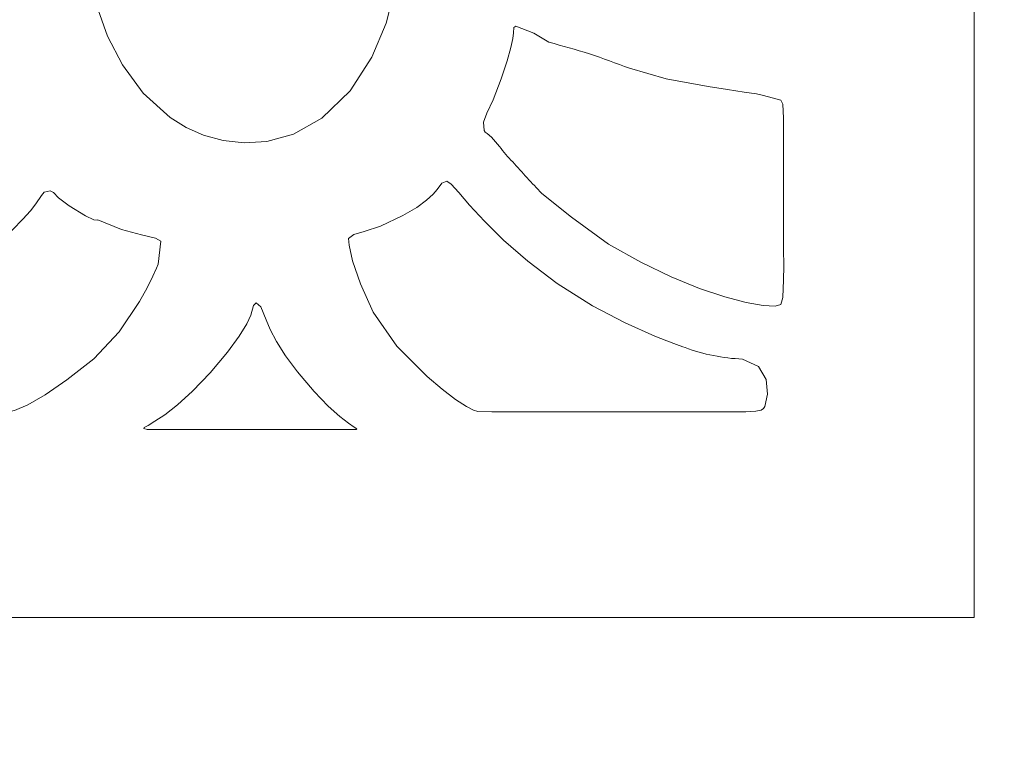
# Model space of a CAD drawing. Header units: millimetres. Extents: x -285 to 176, y -252 to 158.
# Tile 152 of 256: x 25.84 to 34, y -50.53 to -44.46. Entities that reach past the tile are written whole.
import ezdxf

# ---------------------------------------------------------------- set-up
doc = ezdxf.new("R2010")
doc.units = ezdxf.units.MM
doc.header["$MEASUREMENT"] = 0
doc.layers.add('Layer 1', color=7, linetype='Continuous')

msp = doc.modelspace()

# ---------------------------------------------------------------- linework, layer by layer
at = {"layer": 'Layer 1', "color": 1, "lineweight": 9}
msp.add_open_spline([(-4.334, -26.4073), (-4.334, -26.4073), (-6.4683, -24.2765), (-6.4683, -24.2765), (-6.4683, -24.2765), (-6.4683, -24.2765), (0.6049, -17.2034), (0.6049, -17.2034), (0.6049, -17.2034), (0.6049, -17.2034), (2.7357, -19.3376), (2.7357, -19.3376), (2.7357, -19.3376), (2.7357, -19.3376), (12.0948, -9.9785), (12.0948, -9.9785), (12.0948, -9.9785), (12.0948, -9.9785), (10.0275, -7.9112), (10.0275, -7.9112), (10.0275, -7.9112), (10.0275, -7.9112), (17.1008, -0.838), (17.1008, -0.838), (17.1008, -0.838), (17.1008, -0.838), (19.168, -2.9088), (19.168, -2.9088), (19.168, -2.9088), (19.168, -2.9088), (27.4089, 5.3356), (27.4089, 5.3356), (27.4089, 5.3356), (27.4089, 5.3356), (35.6145, -2.87), (35.6145, -2.87), (35.6145, -2.87), (35.6145, -2.87), (37.6465, -0.838), (37.6465, -0.838), (37.6465, -0.838), (37.6465, -0.838), (44.7163, -7.9112), (44.7163, -7.9112), (44.7163, -7.9112), (44.7163, -7.9112), (42.6877, -9.9432), (42.6877, -9.9432), (42.6877, -9.9432), (42.6877, -9.9432), (52.0469, -19.3024), (52.0469, -19.3024), (52.0469, -19.3024), (52.0469, -19.3024), (54.1424, -17.2034), (54.1424, -17.2034), (54.1424, -17.2034), (54.1424, -17.2034), (61.212, -24.2765), (61.212, -24.2765), (61.212, -24.2765), (61.212, -24.2765), (59.1166, -26.372), (59.1166, -26.372), (59.1166, -26.372), (59.1166, -26.372), (60.5982, -27.8537), (60.5982, -27.8537), (60.5982, -27.8537), (60.5982, -27.8537), (61.8752, -29.6598), (61.8752, -29.6598), (61.8752, -29.6598), (61.8752, -29.6598), (61.8752, -73.6689), (61.8752, -73.6689), (61.8752, -73.6689), (61.8752, -73.6689), (61.8752, -73.9617), (61.8752, -73.9617), (61.8752, -73.9617), (61.8752, -73.9617), (61.8752, -103.3622), (61.8752, -103.3622), (61.8752, -103.3622), (61.8752, -103.3622), (50.7204, -103.3622), (50.7204, -103.3622), (50.7204, -103.3622), (50.7204, -103.3622), (50.7204, -106.2513), (50.7204, -106.2513), (50.7204, -106.2513), (50.7204, -106.2513), (35.4205, -106.2513), (35.4205, -106.2513), (35.4205, -106.2513), (35.4205, -106.2513), (35.4205, -103.3622), (35.4205, -103.3622), (35.4205, -103.3622), (35.4205, -103.3622), (19.3338, -103.3622), (19.3338, -103.3622), (19.3338, -103.3622), (19.3338, -103.3622), (19.3338, -106.2513), (19.3338, -106.2513), (19.3338, -106.2513), (19.3338, -106.2513), (4.0338, -106.2513), (4.0338, -106.2513), (4.0338, -106.2513), (4.0338, -106.2513), (4.0338, -103.3622), (4.0338, -103.3622), (4.0338, -103.3622), (4.0338, -103.3622), (-7.121, -103.3622), (-7.121, -103.3622), (-7.121, -103.3622), (-7.121, -103.3622), (-7.121, -73.6972), (-7.121, -73.6972), (-7.121, -73.6972), (-7.121, -73.6972), (-7.121, -29.6598), (-7.121, -29.6598), (-7.121, -29.6598), (-7.121, -29.6598), (-5.8757, -27.9489), (-5.8757, -27.9489), (-5.8757, -27.9489), (-5.8757, -27.9489), (-4.334, -26.4073), (-4.334, -26.4073)], degree=3, knots=[0, 0, 0, 0, 0.028571, 0.028571, 0.028571, 0.028571, 0.057143, 0.057143, 0.057143, 0.057143, 0.085714, 0.085714, 0.085714, 0.085714, 0.114286, 0.114286, 0.114286, 0.114286, 0.142857, 0.142857, 0.142857, 0.142857, 0.171429, 0.171429, 0.171429, 0.171429, 0.2, 0.2, 0.2, 0.2, 0.228571, 0.228571, 0.228571, 0.228571, 0.257143, 0.257143, 0.257143, 0.257143, 0.285714, 0.285714, 0.285714, 0.285714, 0.314286, 0.314286, 0.314286, 0.314286, 0.342857, 0.342857, 0.342857, 0.342857, 0.371429, 0.371429, 0.371429, 0.371429, 0.4, 0.4, 0.4, 0.4, 0.428571, 0.428571, 0.428571, 0.428571, 0.457143, 0.457143, 0.457143, 0.457143, 0.485714, 0.485714, 0.485714, 0.485714, 0.514286, 0.514286, 0.514286, 0.514286, 0.542857, 0.542857, 0.542857, 0.542857, 0.571429, 0.571429, 0.571429, 0.571429, 0.6, 0.6, 0.6, 0.6, 0.628571, 0.628571, 0.628571, 0.628571, 0.657143, 0.657143, 0.657143, 0.657143, 0.685714, 0.685714, 0.685714, 0.685714, 0.714286, 0.714286, 0.714286, 0.714286, 0.742857, 0.742857, 0.742857, 0.742857, 0.771429, 0.771429, 0.771429, 0.771429, 0.8, 0.8, 0.8, 0.8, 0.828571, 0.828571, 0.828571, 0.828571, 0.857143, 0.857143, 0.857143, 0.857143, 0.885714, 0.885714, 0.885714, 0.885714, 0.914286, 0.914286, 0.914286, 0.914286, 0.942857, 0.942857, 0.942857, 0.942857, 1, 1, 1, 1], dxfattribs=at)
at = {"layer": 'Layer 1', "color": 3, "lineweight": 9}
for points, knots in [([(33.7519, -12.836), (33.7519, -12.836), (33.7519, -49.4119), (33.7519, -49.4119), (33.7519, -49.4119), (33.7519, -49.4119), (21.193, -49.4119), (21.193, -49.4119), (21.193, -49.4119), (21.193, -49.4119), (21.2283, -19.6763), (21.2283, -19.6763), (21.2283, -19.6763), (21.2283, -19.6763), (21.2283, -14.2824), (21.2283, -14.2824), (21.2283, -14.2824), (21.2283, -14.2824), (21.2281, -13.7314), (21.2281, -13.7314), (21.2281, -13.7314), (21.2281, -13.7314), (21.2274, -13.2509), (21.2274, -13.2509), (21.2274, -13.2509), (21.2274, -13.2509), (21.2264, -12.8355), (21.2264, -12.8355), (21.2264, -12.8355), (21.2264, -12.8355), (21.2254, -12.4801), (21.2254, -12.4801), (21.2254, -12.4801), (21.2254, -12.4801), (21.2243, -12.1792), (21.2243, -12.1792), (21.2243, -12.1792), (21.2243, -12.1792), (21.2235, -11.9276), (21.2235, -11.9276), (21.2235, -11.9276), (21.2235, -11.9276), (21.223, -11.72), (21.223, -11.72), (21.223, -11.72), (21.223, -11.72), (21.2231, -11.5509), (21.2231, -11.5509), (21.2231, -11.5509), (21.2231, -11.5509), (21.2252, -11.3075), (21.2252, -11.3075), (21.2252, -11.3075), (21.2252, -11.3075), (21.2313, -11.1549), (21.2313, -11.1549), (21.2313, -11.1549), (21.2313, -11.1549), (21.2425, -11.0506), (21.2425, -11.0506), (21.2425, -11.0506), (21.2425, -11.0506), (21.2601, -10.9521), (21.2601, -10.9521), (21.2601, -10.9521), (21.2601, -10.9521), (21.263, -10.931), (21.263, -10.931), (21.263, -10.931), (21.263, -10.931), (21.2701, -10.877), (21.2701, -10.877), (21.2701, -10.877), (21.2701, -10.877), (21.2809, -10.7942), (21.2809, -10.7942), (21.2809, -10.7942), (21.2809, -10.7942), (21.2948, -10.6867), (21.2948, -10.6867), (21.2948, -10.6867), (21.2948, -10.6867), (21.3307, -10.414), (21.3307, -10.414), (21.3307, -10.414), (21.3307, -10.414), (21.3739, -10.0913), (21.3739, -10.0913), (21.3739, -10.0913), (21.3739, -10.0913), (21.4207, -9.7515), (21.4207, -9.7515), (21.4207, -9.7515), (21.4207, -9.7515), (21.4675, -9.4271), (21.4675, -9.4271), (21.4675, -9.4271), (21.4675, -9.4271), (21.5104, -9.1508), (21.5104, -9.1508), (21.5104, -9.1508), (21.5104, -9.1508), (21.5458, -8.9554), (21.5458, -8.9554), (21.5458, -8.9554), (21.5458, -8.9554), (21.6371, -8.6485), (21.6371, -8.6485), (21.6371, -8.6485), (21.6371, -8.6485), (21.7257, -8.3733), (21.7257, -8.3733), (21.7257, -8.3733), (21.8109, -7.9788), (21.9205, -7.59), (22.0538, -7.2092), (22.0538, -7.2092), (22.0538, -7.2092), (22.0801, -7.1271), (22.0801, -7.1271), (22.0801, -7.1271), (22.0801, -7.1271), (22.1278, -6.9829), (22.1278, -6.9829), (22.1278, -6.9829), (22.1278, -6.9829), (22.1937, -6.7904), (22.1937, -6.7904), (22.1937, -6.7904), (22.1937, -6.7904), (22.2748, -6.5635), (22.2748, -6.5635), (22.2748, -6.5635), (22.2748, -6.5635), (22.4701, -6.0622), (22.4701, -6.0622), (22.4701, -6.0622), (22.4701, -6.0622), (22.6888, -5.5899), (22.6888, -5.5899), (22.6888, -5.5899), (22.6888, -5.5899), (22.7786, -5.4099), (22.7786, -5.4099), (22.7786, -5.4099), (22.7786, -5.4099), (22.9035, -5.1576), (22.9035, -5.1576), (22.9035, -5.1576), (22.9035, -5.1576), (23.0691, -4.8398), (23.0691, -4.8398), (23.0691, -4.8398), (23.0691, -4.8398), (23.2811, -4.4632), (23.2811, -4.4632), (23.2811, -4.4632), (23.2811, -4.4632), (23.5452, -4.0344), (23.5452, -4.0344), (23.5452, -4.0344), (23.5452, -4.0344), (23.8671, -3.5603), (23.8671, -3.5603), (23.8671, -3.5603), (23.8671, -3.5603), (24.2524, -3.0476), (24.2524, -3.0476), (24.2524, -3.0476), (24.2524, -3.0476), (24.7067, -2.5031), (24.7067, -2.5031), (24.7067, -2.5031), (25.1157, -2.0546), (25.5541, -1.6338), (26.019, -1.2437), (26.019, -1.2437), (26.019, -1.2437), (26.1292, -1.158), (26.1292, -1.158), (26.1292, -1.158), (26.1292, -1.158), (26.3129, -1.0223), (26.3129, -1.0223), (26.3129, -1.0223), (26.3129, -1.0223), (26.5445, -0.8554), (26.5445, -0.8554), (26.5445, -0.8554), (26.5445, -0.8554), (26.7983, -0.6765), (26.7983, -0.6765), (26.7983, -0.6765), (26.7983, -0.6765), (27.0485, -0.5046), (27.0485, -0.5046), (27.0485, -0.5046), (27.0485, -0.5046), (27.2697, -0.3586), (27.2697, -0.3586), (27.2697, -0.3586), (27.2697, -0.3586), (27.3613, -0.3013), (27.3613, -0.3013), (27.3613, -0.3013), (27.3613, -0.3013), (27.436, -0.2576), (27.436, -0.2576), (27.436, -0.2576), (27.436, -0.2576), (27.4906, -0.2299), (27.4906, -0.2299), (27.4906, -0.2299), (27.4906, -0.2299), (27.5218, -0.2206), (27.5218, -0.2206), (27.5218, -0.2206), (27.5218, -0.2206), (27.8645, -0.4428), (27.8645, -0.4428), (27.8645, -0.4428), (27.8645, -0.4428), (28.231, -0.7181), (28.231, -0.7181), (28.231, -0.7181), (28.3567, -0.792), (28.4802, -0.8697), (28.6013, -0.9509), (28.6013, -0.9509), (28.6013, -0.9509), (28.7127, -1.035), (28.7127, -1.035), (28.7127, -1.035), (28.7127, -1.035), (28.8065, -1.1237), (28.8065, -1.1237), (28.8065, -1.1237), (28.8065, -1.1237), (28.8718, -1.1939), (28.8718, -1.1939), (28.8718, -1.1939), (28.8718, -1.1939), (28.8977, -1.2225), (28.8977, -1.2225), (28.8977, -1.2225), (29.3181, -1.5827), (29.7264, -1.9569), (30.1218, -2.3444), (30.1218, -2.3444), (30.1218, -2.3444), (30.3907, -2.6415), (30.3907, -2.6415), (30.3907, -2.6415), (30.3907, -2.6415), (30.7039, -3.0256), (30.7039, -3.0256), (30.7039, -3.0256), (30.7039, -3.0256), (30.8542, -3.2184), (30.8542, -3.2184), (30.8542, -3.2184), (30.8542, -3.2184), (30.9881, -3.3945), (30.9881, -3.3945), (30.9881, -3.3945), (30.9881, -3.3945), (31.0963, -3.5414), (31.0963, -3.5414), (31.0963, -3.5414), (31.0963, -3.5414), (31.1696, -3.6461), (31.1696, -3.6461), (31.1696, -3.6461), (31.1696, -3.6461), (31.469, -4.1068), (31.469, -4.1068), (31.469, -4.1068), (31.469, -4.1068), (31.757, -4.5721), (31.757, -4.5721), (31.757, -4.5721), (31.757, -4.5721), (31.8789, -4.7737), (31.8789, -4.7737), (31.8789, -4.7737), (31.8789, -4.7737), (31.9763, -4.9369), (31.9763, -4.9369), (31.9763, -4.9369), (31.9763, -4.9369), (32.0422, -5.0487), (32.0422, -5.0487), (32.0422, -5.0487), (32.0422, -5.0487), (32.0692, -5.096), (32.0692, -5.096), (32.0692, -5.096), (32.0692, -5.096), (32.5666, -6.228), (32.5666, -6.228), (32.5666, -6.228), (32.5666, -6.228), (32.9899, -7.315), (32.9899, -7.315), (32.9899, -7.315), (32.9899, -7.315), (33.2229, -8.1366), (33.2229, -8.1366), (33.2229, -8.1366), (33.2229, -8.1366), (33.4066, -8.9483), (33.4066, -8.9483), (33.4066, -8.9483), (33.4066, -8.9483), (33.4766, -9.2973), (33.4766, -9.2973), (33.4766, -9.2973), (33.4766, -9.2973), (33.5301, -9.5801), (33.5301, -9.5801), (33.5301, -9.5801), (33.5301, -9.5801), (33.5503, -9.69), (33.5503, -9.69), (33.5503, -9.69), (33.5503, -9.69), (33.5659, -9.7754), (33.5659, -9.7754), (33.5659, -9.7754), (33.5659, -9.7754), (33.5767, -9.8336), (33.5767, -9.8336), (33.5767, -9.8336), (33.5767, -9.8336), (33.5825, -9.862), (33.5825, -9.862), (33.5825, -9.862), (33.5825, -9.862), (33.6506, -10.2103), (33.6506, -10.2103), (33.6506, -10.2103), (33.6506, -10.2103), (33.6983, -10.5985), (33.6983, -10.5985), (33.6983, -10.5985), (33.6983, -10.5985), (33.7292, -11.0101), (33.7292, -11.0101), (33.7292, -11.0101), (33.7292, -11.0101), (33.7466, -11.4284), (33.7466, -11.4284), (33.7466, -11.4284), (33.7466, -11.4284), (33.7541, -11.8367), (33.7541, -11.8367), (33.7541, -11.8367), (33.7541, -11.8367), (33.7552, -12.2185), (33.7552, -12.2185), (33.7552, -12.2185), (33.7552, -12.2185), (33.7533, -12.5571), (33.7533, -12.5571), (33.7533, -12.5571), (33.7533, -12.5571), (33.7519, -12.836), (33.7519, -12.836)], [0, 0, 0, 0, 0.010753, 0.010753, 0.010753, 0.010753, 0.021505, 0.021505, 0.021505, 0.021505, 0.032258, 0.032258, 0.032258, 0.032258, 0.043011, 0.043011, 0.043011, 0.043011, 0.053763, 0.053763, 0.053763, 0.053763, 0.064516, 0.064516, 0.064516, 0.064516, 0.075269, 0.075269, 0.075269, 0.075269, 0.086022, 0.086022, 0.086022, 0.086022, 0.096774, 0.096774, 0.096774, 0.096774, 0.107527, 0.107527, 0.107527, 0.107527, 0.11828, 0.11828, 0.11828, 0.11828, 0.129032, 0.129032, 0.129032, 0.129032, 0.139785, 0.139785, 0.139785, 0.139785, 0.150538, 0.150538, 0.150538, 0.150538, 0.16129, 0.16129, 0.16129, 0.16129, 0.172043, 0.172043, 0.172043, 0.172043, 0.182796, 0.182796, 0.182796, 0.182796, 0.193548, 0.193548, 0.193548, 0.193548, 0.204301, 0.204301, 0.204301, 0.204301, 0.215054, 0.215054, 0.215054, 0.215054, 0.225806, 0.225806, 0.225806, 0.225806, 0.236559, 0.236559, 0.236559, 0.236559, 0.247312, 0.247312, 0.247312, 0.247312, 0.258065, 0.258065, 0.258065, 0.258065, 0.268817, 0.268817, 0.268817, 0.268817, 0.27957, 0.27957, 0.27957, 0.27957, 0.290323, 0.290323, 0.290323, 0.290323, 0.301075, 0.301075, 0.301075, 0.301075, 0.311828, 0.311828, 0.311828, 0.311828, 0.322581, 0.322581, 0.322581, 0.322581, 0.333333, 0.333333, 0.333333, 0.333333, 0.344086, 0.344086, 0.344086, 0.344086, 0.354839, 0.354839, 0.354839, 0.354839, 0.365591, 0.365591, 0.365591, 0.365591, 0.376344, 0.376344, 0.376344, 0.376344, 0.387097, 0.387097, 0.387097, 0.387097, 0.397849, 0.397849, 0.397849, 0.397849, 0.408602, 0.408602, 0.408602, 0.408602, 0.419355, 0.419355, 0.419355, 0.419355, 0.430108, 0.430108, 0.430108, 0.430108, 0.44086, 0.44086, 0.44086, 0.44086, 0.451613, 0.451613, 0.451613, 0.451613, 0.462366, 0.462366, 0.462366, 0.462366, 0.473118, 0.473118, 0.473118, 0.473118, 0.483871, 0.483871, 0.483871, 0.483871, 0.494624, 0.494624, 0.494624, 0.494624, 0.505376, 0.505376, 0.505376, 0.505376, 0.516129, 0.516129, 0.516129, 0.516129, 0.526882, 0.526882, 0.526882, 0.526882, 0.537634, 0.537634, 0.537634, 0.537634, 0.548387, 0.548387, 0.548387, 0.548387, 0.55914, 0.55914, 0.55914, 0.55914, 0.569892, 0.569892, 0.569892, 0.569892, 0.580645, 0.580645, 0.580645, 0.580645, 0.591398, 0.591398, 0.591398, 0.591398, 0.602151, 0.602151, 0.602151, 0.602151, 0.612903, 0.612903, 0.612903, 0.612903, 0.623656, 0.623656, 0.623656, 0.623656, 0.634409, 0.634409, 0.634409, 0.634409, 0.645161, 0.645161, 0.645161, 0.645161, 0.655914, 0.655914, 0.655914, 0.655914, 0.666667, 0.666667, 0.666667, 0.666667, 0.677419, 0.677419, 0.677419, 0.677419, 0.688172, 0.688172, 0.688172, 0.688172, 0.698925, 0.698925, 0.698925, 0.698925, 0.709677, 0.709677, 0.709677, 0.709677, 0.72043, 0.72043, 0.72043, 0.72043, 0.731183, 0.731183, 0.731183, 0.731183, 0.741935, 0.741935, 0.741935, 0.741935, 0.752688, 0.752688, 0.752688, 0.752688, 0.763441, 0.763441, 0.763441, 0.763441, 0.774194, 0.774194, 0.774194, 0.774194, 0.784946, 0.784946, 0.784946, 0.784946, 0.795699, 0.795699, 0.795699, 0.795699, 0.806452, 0.806452, 0.806452, 0.806452, 0.817204, 0.817204, 0.817204, 0.817204, 0.827957, 0.827957, 0.827957, 0.827957, 0.83871, 0.83871, 0.83871, 0.83871, 0.849462, 0.849462, 0.849462, 0.849462, 0.860215, 0.860215, 0.860215, 0.860215, 0.870968, 0.870968, 0.870968, 0.870968, 0.88172, 0.88172, 0.88172, 0.88172, 0.892473, 0.892473, 0.892473, 0.892473, 0.903226, 0.903226, 0.903226, 0.903226, 0.913978, 0.913978, 0.913978, 0.913978, 0.924731, 0.924731, 0.924731, 0.924731, 0.935484, 0.935484, 0.935484, 0.935484, 0.946237, 0.946237, 0.946237, 0.946237, 0.956989, 0.956989, 0.956989, 0.956989, 0.967742, 0.967742, 0.967742, 0.967742, 0.978495, 0.978495, 0.978495, 0.978495, 1, 1, 1, 1]), ([(28.9364, -44.1203), (28.9364, -44.1203), (28.8732, -44.055), (28.8732, -44.055), (28.8732, -44.055), (28.8732, -44.055), (28.7402, -43.9787), (28.7402, -43.9787), (28.7402, -43.9787), (28.7402, -43.9787), (28.551, -43.8727), (28.551, -43.8727), (28.551, -43.8727), (28.551, -43.8727), (28.3191, -43.7181), (28.3191, -43.7181), (28.3191, -43.7181), (28.2599, -43.6645), (28.1962, -43.6161), (28.1286, -43.5735), (28.1286, -43.5735), (28.1286, -43.5735), (28.123, -43.5725), (28.123, -43.5725), (28.123, -43.5725), (28.123, -43.5725), (28.0965, -43.5602), (28.0965, -43.5602), (28.0965, -43.5602), (28.0965, -43.5602), (28.0349, -43.5228), (28.0349, -43.5228), (28.0349, -43.5228), (28.0349, -43.5228), (27.924, -43.4465), (27.924, -43.4465), (27.924, -43.4465), (27.924, -43.4465), (27.8487, -43.3781), (27.8487, -43.3781), (27.8487, -43.3781), (27.8487, -43.3781), (27.8164, -43.334), (27.8164, -43.334), (27.8164, -43.334), (27.8164, -43.334), (27.7841, -43.3169), (27.7841, -43.3169), (27.7841, -43.3169), (27.7841, -43.3169), (27.7088, -43.33), (27.7088, -43.33), (27.7088, -43.33), (27.7088, -43.33), (27.6989, -43.3397), (27.6989, -43.3397), (27.6989, -43.3397), (27.6989, -43.3397), (27.6374, -43.3895), (27.6374, -43.3895), (27.6374, -43.3895), (27.6374, -43.3895), (27.5674, -43.439), (27.5674, -43.439), (27.5674, -43.439), (27.5674, -43.439), (27.4607, -43.5101), (27.4607, -43.5101), (27.4607, -43.5101), (27.4607, -43.5101), (27.3094, -43.6065), (27.3094, -43.6065), (27.3094, -43.6065), (27.3094, -43.6065), (27.1055, -43.7322), (27.1055, -43.7322), (27.1055, -43.7322), (27.1055, -43.7322), (26.931, -43.837), (26.931, -43.837), (26.931, -43.837), (26.931, -43.837), (26.7909, -43.9182), (26.7909, -43.9182), (26.7909, -43.9182), (26.7909, -43.9182), (26.6816, -43.9796), (26.6816, -43.9796), (26.6816, -43.9796), (26.6816, -43.9796), (26.5993, -44.0246), (26.5993, -44.0246), (26.5993, -44.0246), (26.5993, -44.0246), (26.5003, -44.08), (26.5003, -44.08), (26.5003, -44.08), (26.5003, -44.08), (26.4635, -44.1132), (26.4635, -44.1132), (26.4635, -44.1132), (26.4635, -44.1132), (26.4576, -44.208), (26.4576, -44.208), (26.4576, -44.208), (26.4576, -44.208), (26.4918, -44.3771), (26.4918, -44.3771), (26.4918, -44.3771), (26.4918, -44.3771), (26.5692, -44.5941), (26.5692, -44.5941), (26.5692, -44.5941), (26.5692, -44.5941), (26.6924, -44.8328), (26.6924, -44.8328), (26.6924, -44.8328), (26.6924, -44.8328), (26.8644, -45.0669), (26.8644, -45.0669), (26.8644, -45.0669), (26.8644, -45.0669), (27.0881, -45.2701), (27.0881, -45.2701), (27.0881, -45.2701), (27.0881, -45.2701), (27.2202, -45.3518), (27.2202, -45.3518), (27.2202, -45.3518), (27.2202, -45.3518), (27.3662, -45.416), (27.3662, -45.416), (27.3662, -45.416), (27.3662, -45.416), (27.5266, -45.4593), (27.5266, -45.4593), (27.5266, -45.4593), (27.5266, -45.4593), (27.7017, -45.4785), (27.7017, -45.4785), (27.7017, -45.4785), (27.7017, -45.4785), (27.8911, -45.4668), (27.8911, -45.4668), (27.8911, -45.4668), (27.8911, -45.4668), (28.1105, -45.4061), (28.1105, -45.4061), (28.1105, -45.4061), (28.1105, -45.4061), (28.3452, -45.274), (28.3452, -45.274), (28.3452, -45.274), (28.3452, -45.274), (28.5801, -45.0481), (28.5801, -45.0481), (28.5801, -45.0481), (28.5801, -45.0481), (28.7609, -44.7701), (28.7609, -44.7701), (28.7609, -44.7701), (28.7609, -44.7701), (28.8774, -44.4863), (28.8774, -44.4863), (28.8774, -44.4863), (28.8774, -44.4863), (28.913, -44.3592), (28.913, -44.3592), (28.913, -44.3592), (28.913, -44.3592), (28.9344, -44.2513), (28.9344, -44.2513), (28.9344, -44.2513), (28.9344, -44.2513), (28.942, -44.1694), (28.942, -44.1694), (28.942, -44.1694), (28.942, -44.1694), (28.9364, -44.1203), (28.9364, -44.1203)], [0, 0, 0, 0, 0.021739, 0.021739, 0.021739, 0.021739, 0.043478, 0.043478, 0.043478, 0.043478, 0.065217, 0.065217, 0.065217, 0.065217, 0.086957, 0.086957, 0.086957, 0.086957, 0.108696, 0.108696, 0.108696, 0.108696, 0.130435, 0.130435, 0.130435, 0.130435, 0.152174, 0.152174, 0.152174, 0.152174, 0.173913, 0.173913, 0.173913, 0.173913, 0.195652, 0.195652, 0.195652, 0.195652, 0.217391, 0.217391, 0.217391, 0.217391, 0.23913, 0.23913, 0.23913, 0.23913, 0.26087, 0.26087, 0.26087, 0.26087, 0.282609, 0.282609, 0.282609, 0.282609, 0.304348, 0.304348, 0.304348, 0.304348, 0.326087, 0.326087, 0.326087, 0.326087, 0.347826, 0.347826, 0.347826, 0.347826, 0.369565, 0.369565, 0.369565, 0.369565, 0.391304, 0.391304, 0.391304, 0.391304, 0.413043, 0.413043, 0.413043, 0.413043, 0.434783, 0.434783, 0.434783, 0.434783, 0.456522, 0.456522, 0.456522, 0.456522, 0.478261, 0.478261, 0.478261, 0.478261, 0.5, 0.5, 0.5, 0.5, 0.521739, 0.521739, 0.521739, 0.521739, 0.543478, 0.543478, 0.543478, 0.543478, 0.565217, 0.565217, 0.565217, 0.565217, 0.586957, 0.586957, 0.586957, 0.586957, 0.608696, 0.608696, 0.608696, 0.608696, 0.630435, 0.630435, 0.630435, 0.630435, 0.652174, 0.652174, 0.652174, 0.652174, 0.673913, 0.673913, 0.673913, 0.673913, 0.695652, 0.695652, 0.695652, 0.695652, 0.717391, 0.717391, 0.717391, 0.717391, 0.73913, 0.73913, 0.73913, 0.73913, 0.76087, 0.76087, 0.76087, 0.76087, 0.782609, 0.782609, 0.782609, 0.782609, 0.804348, 0.804348, 0.804348, 0.804348, 0.826087, 0.826087, 0.826087, 0.826087, 0.847826, 0.847826, 0.847826, 0.847826, 0.869565, 0.869565, 0.869565, 0.869565, 0.891304, 0.891304, 0.891304, 0.891304, 0.913043, 0.913043, 0.913043, 0.913043, 0.934783, 0.934783, 0.934783, 0.934783, 0.956522, 0.956522, 0.956522, 0.956522, 1, 1, 1, 1]), ([(32.1502, -46.819), (32.1502, -46.819), (32.167, -46.7599), (32.167, -46.7599), (32.167, -46.7599), (32.167, -46.7599), (32.1728, -46.6139), (32.1728, -46.6139), (32.1728, -46.6139), (32.1728, -46.6139), (32.1731, -46.5005), (32.1731, -46.5005), (32.1731, -46.5005), (32.1731, -46.5005), (32.1726, -46.3561), (32.1726, -46.3561), (32.1726, -46.3561), (32.1726, -46.3561), (32.1718, -46.1775), (32.1718, -46.1775), (32.1718, -46.1775), (32.1718, -46.1775), (32.1715, -45.9617), (32.1715, -45.9617), (32.1715, -45.9617), (32.1715, -45.9617), (32.1717, -45.7184), (32.1717, -45.7184), (32.1717, -45.7184), (32.1717, -45.7184), (32.1721, -45.527), (32.1721, -45.527), (32.1721, -45.527), (32.1721, -45.527), (32.1722, -45.3812), (32.1722, -45.3812), (32.1722, -45.3812), (32.1722, -45.3812), (32.1714, -45.2751), (32.1714, -45.2751), (32.1714, -45.2751), (32.1714, -45.2751), (32.1655, -45.1576), (32.1655, -45.1576), (32.1655, -45.1576), (32.1655, -45.1576), (32.1502, -45.1257), (32.1502, -45.1257), (32.1502, -45.1257), (32.1502, -45.1257), (32.0056, -45.0868), (32.0056, -45.0868), (32.0056, -45.0868), (32.0056, -45.0868), (31.9485, -45.0743), (31.9485, -45.0743), (31.9485, -45.0743), (31.9485, -45.0743), (31.8454, -45.058), (31.8454, -45.058), (31.8454, -45.058), (31.8454, -45.058), (31.7077, -45.0374), (31.7077, -45.0374), (31.7077, -45.0374), (31.7077, -45.0374), (31.5466, -45.0123), (31.5466, -45.0123), (31.5466, -45.0123), (31.5466, -45.0123), (31.1995, -44.9474), (31.1995, -44.9474), (31.1995, -44.9474), (31.1995, -44.9474), (30.8943, -44.8611), (30.8943, -44.8611), (30.8943, -44.8611), (30.7841, -44.8202), (30.6736, -44.7802), (30.5627, -44.7411), (30.5627, -44.7411), (30.4516, -44.7073), (30.3399, -44.6756), (30.2276, -44.6459), (30.2276, -44.6459), (30.2276, -44.6459), (30.1033, -44.5709), (30.1033, -44.5709), (30.1033, -44.5709), (30.1033, -44.5709), (29.9525, -44.5118), (29.9525, -44.5118), (29.9525, -44.5118), (29.9525, -44.5118), (29.9377, -44.5246), (29.9377, -44.5246), (29.9377, -44.5246), (29.9377, -44.5246), (29.9348, -44.5665), (29.9348, -44.5665), (29.9348, -44.5665), (29.9348, -44.5665), (29.9275, -44.6149), (29.9275, -44.6149), (29.9275, -44.6149), (29.9275, -44.6149), (29.9108, -44.6904), (29.9108, -44.6904), (29.9108, -44.6904), (29.9108, -44.6904), (29.8805, -44.7996), (29.8805, -44.7996), (29.8805, -44.7996), (29.8805, -44.7996), (29.8325, -44.9493), (29.8325, -44.9493), (29.8325, -44.9493), (29.8325, -44.9493), (29.7653, -45.1216), (29.7653, -45.1216), (29.7653, -45.1216), (29.7653, -45.1216), (29.713, -45.2328), (29.713, -45.2328), (29.713, -45.2328), (29.713, -45.2328), (29.6852, -45.3089), (29.6852, -45.3089), (29.6852, -45.3089), (29.6852, -45.3089), (29.6914, -45.3761), (29.6914, -45.3761), (29.6914, -45.3761), (29.6914, -45.3761), (29.6998, -45.3916), (29.6998, -45.3916), (29.6998, -45.3916), (29.6998, -45.3916), (29.7165, -45.4021), (29.7165, -45.4021), (29.7165, -45.4021), (29.7165, -45.4021), (29.7524, -45.4331), (29.7524, -45.4331), (29.7524, -45.4331), (29.7524, -45.4331), (29.8184, -45.5102), (29.8184, -45.5102), (29.8184, -45.5102), (29.852, -45.5549), (29.8885, -45.5974), (29.9277, -45.6372), (29.9277, -45.6372), (30.0063, -45.7254), (30.0863, -45.8124), (30.1676, -45.8982), (30.1676, -45.8982), (30.1676, -45.8982), (30.4154, -46.0936), (30.4154, -46.0936), (30.4154, -46.0936), (30.4154, -46.0936), (30.7215, -46.318), (30.7215, -46.318), (30.7215, -46.318), (30.7215, -46.318), (30.9881, -46.4684), (30.9881, -46.4684), (30.9881, -46.4684), (30.9881, -46.4684), (31.2414, -46.5902), (31.2414, -46.5902), (31.2414, -46.5902), (31.2414, -46.5902), (31.4756, -46.6852), (31.4756, -46.6852), (31.4756, -46.6852), (31.4756, -46.6852), (31.6846, -46.755), (31.6846, -46.755), (31.6846, -46.755), (31.6846, -46.755), (31.8625, -46.8015), (31.8625, -46.8015), (31.8625, -46.8015), (31.8625, -46.8015), (32.0034, -46.8265), (32.0034, -46.8265), (32.0034, -46.8265), (32.0034, -46.8265), (32.1013, -46.8317), (32.1013, -46.8317), (32.1013, -46.8317), (32.1013, -46.8317), (32.1502, -46.819), (32.1502, -46.819)], [0, 0, 0, 0, 0.02, 0.02, 0.02, 0.02, 0.04, 0.04, 0.04, 0.04, 0.06, 0.06, 0.06, 0.06, 0.08, 0.08, 0.08, 0.08, 0.1, 0.1, 0.1, 0.1, 0.12, 0.12, 0.12, 0.12, 0.14, 0.14, 0.14, 0.14, 0.16, 0.16, 0.16, 0.16, 0.18, 0.18, 0.18, 0.18, 0.2, 0.2, 0.2, 0.2, 0.22, 0.22, 0.22, 0.22, 0.24, 0.24, 0.24, 0.24, 0.26, 0.26, 0.26, 0.26, 0.28, 0.28, 0.28, 0.28, 0.3, 0.3, 0.3, 0.3, 0.32, 0.32, 0.32, 0.32, 0.34, 0.34, 0.34, 0.34, 0.36, 0.36, 0.36, 0.36, 0.38, 0.38, 0.38, 0.38, 0.4, 0.4, 0.4, 0.4, 0.42, 0.42, 0.42, 0.42, 0.44, 0.44, 0.44, 0.44, 0.46, 0.46, 0.46, 0.46, 0.48, 0.48, 0.48, 0.48, 0.5, 0.5, 0.5, 0.5, 0.52, 0.52, 0.52, 0.52, 0.54, 0.54, 0.54, 0.54, 0.56, 0.56, 0.56, 0.56, 0.58, 0.58, 0.58, 0.58, 0.6, 0.6, 0.6, 0.6, 0.62, 0.62, 0.62, 0.62, 0.64, 0.64, 0.64, 0.64, 0.66, 0.66, 0.66, 0.66, 0.68, 0.68, 0.68, 0.68, 0.7, 0.7, 0.7, 0.7, 0.72, 0.72, 0.72, 0.72, 0.74, 0.74, 0.74, 0.74, 0.76, 0.76, 0.76, 0.76, 0.78, 0.78, 0.78, 0.78, 0.8, 0.8, 0.8, 0.8, 0.82, 0.82, 0.82, 0.82, 0.84, 0.84, 0.84, 0.84, 0.86, 0.86, 0.86, 0.86, 0.88, 0.88, 0.88, 0.88, 0.9, 0.9, 0.9, 0.9, 0.92, 0.92, 0.92, 0.92, 0.94, 0.94, 0.94, 0.94, 0.96, 0.96, 0.96, 0.96, 1, 1, 1, 1]), ([(32.0162, -47.6622), (32.0162, -47.6622), (32.0402, -47.5598), (32.0402, -47.5598), (32.0402, -47.5598), (32.0402, -47.5598), (32.0277, -47.4386), (32.0277, -47.4386), (32.0277, -47.4386), (32.0277, -47.4386), (31.9636, -47.3313), (31.9636, -47.3313), (31.9636, -47.3313), (31.9636, -47.3313), (31.8327, -47.2706), (31.8327, -47.2706), (31.8327, -47.2706), (31.67, -47.2639), (31.5093, -47.2317), (31.3565, -47.1753), (31.3565, -47.1753), (31.3565, -47.1753), (31.3362, -47.1688), (31.3362, -47.1688), (31.3362, -47.1688), (31.3362, -47.1688), (31.284, -47.15), (31.284, -47.15), (31.284, -47.15), (31.284, -47.15), (31.205, -47.1198), (31.205, -47.1198), (31.205, -47.1198), (31.205, -47.1198), (31.1043, -47.0792), (31.1043, -47.0792), (31.1043, -47.0792), (31.1043, -47.0792), (30.8584, -46.9699), (30.8584, -46.9699), (30.8584, -46.9699), (30.8584, -46.9699), (30.5874, -46.8296), (30.5874, -46.8296), (30.5874, -46.8296), (30.5874, -46.8296), (30.2954, -46.6435), (30.2954, -46.6435), (30.2954, -46.6435), (30.2954, -46.6435), (30.0517, -46.4602), (30.0517, -46.4602), (30.0517, -46.4602), (30.0517, -46.4602), (29.8523, -46.2864), (29.8523, -46.2864), (29.8523, -46.2864), (29.8523, -46.2864), (29.6932, -46.1289), (29.6932, -46.1289), (29.6932, -46.1289), (29.6932, -46.1289), (29.5705, -45.9943), (29.5705, -45.9943), (29.5705, -45.9943), (29.5705, -45.9943), (29.4802, -45.8895), (29.4802, -45.8895), (29.4802, -45.8895), (29.4802, -45.8895), (29.4183, -45.8211), (29.4183, -45.8211), (29.4183, -45.8211), (29.4183, -45.8211), (29.3809, -45.796), (29.3809, -45.796), (29.3809, -45.796), (29.3809, -45.796), (29.3391, -45.8118), (29.3391, -45.8118), (29.3391, -45.8118), (29.3391, -45.8118), (29.3025, -45.8647), (29.3025, -45.8647), (29.3025, -45.8647), (29.3025, -45.8647), (29.2684, -45.9051), (29.2684, -45.9051), (29.2684, -45.9051), (29.2684, -45.9051), (29.2143, -45.9547), (29.2143, -45.9547), (29.2143, -45.9547), (29.2143, -45.9547), (29.1331, -46.0136), (29.1331, -46.0136), (29.1331, -46.0136), (29.1331, -46.0136), (29.0176, -46.0817), (29.0176, -46.0817), (29.0176, -46.0817), (29.0176, -46.0817), (28.831, -46.1685), (28.831, -46.1685), (28.831, -46.1685), (28.831, -46.1685), (28.6966, -46.2127), (28.6966, -46.2127), (28.6966, -46.2127), (28.6966, -46.2127), (28.6098, -46.239), (28.6098, -46.239), (28.6098, -46.239), (28.6098, -46.239), (28.566, -46.2722), (28.566, -46.2722), (28.566, -46.2722), (28.566, -46.2722), (28.5708, -46.3259), (28.5708, -46.3259), (28.5708, -46.3259), (28.5708, -46.3259), (28.6009, -46.4556), (28.6009, -46.4556), (28.6009, -46.4556), (28.6009, -46.4556), (28.6648, -46.6462), (28.6648, -46.6462), (28.6648, -46.6462), (28.6648, -46.6462), (28.7707, -46.8825), (28.7707, -46.8825), (28.7707, -46.8825), (28.7707, -46.8825), (28.9673, -47.1631), (28.9673, -47.1631), (28.9673, -47.1631), (28.9673, -47.1631), (29.2187, -47.4152), (29.2187, -47.4152), (29.2187, -47.4152), (29.2187, -47.4152), (29.3429, -47.5196), (29.3429, -47.5196), (29.3429, -47.5196), (29.3429, -47.5196), (29.4543, -47.6038), (29.4543, -47.6038), (29.4543, -47.6038), (29.4543, -47.6038), (29.544, -47.6634), (29.544, -47.6634), (29.544, -47.6634), (29.544, -47.6634), (29.6032, -47.6939), (29.6032, -47.6939), (29.6032, -47.6939), (29.6032, -47.6939), (29.6392, -47.7035), (29.6392, -47.7035), (29.6392, -47.7035), (29.6392, -47.7035), (29.7536, -47.7075), (29.7536, -47.7075), (29.7536, -47.7075), (29.7536, -47.7075), (29.8879, -47.7082), (29.8879, -47.7082), (29.8879, -47.7082), (29.8879, -47.7082), (30.0988, -47.7082), (30.0988, -47.7082), (30.0988, -47.7082), (30.0988, -47.7082), (30.2391, -47.7082), (30.2391, -47.7082), (30.2391, -47.7082), (30.2391, -47.7082), (30.4057, -47.7081), (30.4057, -47.7081), (30.4057, -47.7081), (30.4057, -47.7081), (30.6009, -47.708), (30.6009, -47.708), (30.6009, -47.708), (30.6009, -47.708), (30.8273, -47.708), (30.8273, -47.708), (30.8273, -47.708), (30.8273, -47.708), (31.2188, -47.7083), (31.2188, -47.7083), (31.2188, -47.7083), (31.2188, -47.7083), (31.5112, -47.7087), (31.5112, -47.7087), (31.5112, -47.7087), (31.5112, -47.7087), (31.7195, -47.7084), (31.7195, -47.7084), (31.7195, -47.7084), (31.7195, -47.7084), (31.8584, -47.7062), (31.8584, -47.7062), (31.8584, -47.7062), (31.8584, -47.7062), (31.9427, -47.7014), (31.9427, -47.7014), (31.9427, -47.7014), (31.9427, -47.7014), (31.9872, -47.6931), (31.9872, -47.6931), (31.9872, -47.6931), (31.9872, -47.6931), (32.0068, -47.6803), (32.0068, -47.6803), (32.0068, -47.6803), (32.0068, -47.6803), (32.0162, -47.6622), (32.0162, -47.6622)], [0, 0, 0, 0, 0.017857, 0.017857, 0.017857, 0.017857, 0.035714, 0.035714, 0.035714, 0.035714, 0.053571, 0.053571, 0.053571, 0.053571, 0.071429, 0.071429, 0.071429, 0.071429, 0.089286, 0.089286, 0.089286, 0.089286, 0.107143, 0.107143, 0.107143, 0.107143, 0.125, 0.125, 0.125, 0.125, 0.142857, 0.142857, 0.142857, 0.142857, 0.160714, 0.160714, 0.160714, 0.160714, 0.178571, 0.178571, 0.178571, 0.178571, 0.196429, 0.196429, 0.196429, 0.196429, 0.214286, 0.214286, 0.214286, 0.214286, 0.232143, 0.232143, 0.232143, 0.232143, 0.25, 0.25, 0.25, 0.25, 0.267857, 0.267857, 0.267857, 0.267857, 0.285714, 0.285714, 0.285714, 0.285714, 0.303571, 0.303571, 0.303571, 0.303571, 0.321429, 0.321429, 0.321429, 0.321429, 0.339286, 0.339286, 0.339286, 0.339286, 0.357143, 0.357143, 0.357143, 0.357143, 0.375, 0.375, 0.375, 0.375, 0.392857, 0.392857, 0.392857, 0.392857, 0.410714, 0.410714, 0.410714, 0.410714, 0.428571, 0.428571, 0.428571, 0.428571, 0.446429, 0.446429, 0.446429, 0.446429, 0.464286, 0.464286, 0.464286, 0.464286, 0.482143, 0.482143, 0.482143, 0.482143, 0.5, 0.5, 0.5, 0.5, 0.517857, 0.517857, 0.517857, 0.517857, 0.535714, 0.535714, 0.535714, 0.535714, 0.553571, 0.553571, 0.553571, 0.553571, 0.571429, 0.571429, 0.571429, 0.571429, 0.589286, 0.589286, 0.589286, 0.589286, 0.607143, 0.607143, 0.607143, 0.607143, 0.625, 0.625, 0.625, 0.625, 0.642857, 0.642857, 0.642857, 0.642857, 0.660714, 0.660714, 0.660714, 0.660714, 0.678571, 0.678571, 0.678571, 0.678571, 0.696429, 0.696429, 0.696429, 0.696429, 0.714286, 0.714286, 0.714286, 0.714286, 0.732143, 0.732143, 0.732143, 0.732143, 0.75, 0.75, 0.75, 0.75, 0.767857, 0.767857, 0.767857, 0.767857, 0.785714, 0.785714, 0.785714, 0.785714, 0.803571, 0.803571, 0.803571, 0.803571, 0.821429, 0.821429, 0.821429, 0.821429, 0.839286, 0.839286, 0.839286, 0.839286, 0.857143, 0.857143, 0.857143, 0.857143, 0.875, 0.875, 0.875, 0.875, 0.892857, 0.892857, 0.892857, 0.892857, 0.910714, 0.910714, 0.910714, 0.910714, 0.928571, 0.928571, 0.928571, 0.928571, 0.946429, 0.946429, 0.946429, 0.946429, 0.964286, 0.964286, 0.964286, 0.964286, 1, 1, 1, 1]), ([(26.9891, -46.4839), (26.9891, -46.4839), (27.0103, -46.2934), (27.0103, -46.2934), (27.0103, -46.2934), (27.0103, -46.2934), (26.9675, -46.2678), (26.9675, -46.2678), (26.9675, -46.2678), (26.9675, -46.2678), (26.8524, -46.2422), (26.8524, -46.2422), (26.8524, -46.2422), (26.8524, -46.2422), (26.6858, -46.1981), (26.6858, -46.1981), (26.6858, -46.1981), (26.6858, -46.1981), (26.4881, -46.117), (26.4881, -46.117), (26.4881, -46.117), (26.4881, -46.117), (26.483, -46.1201), (26.483, -46.1201), (26.483, -46.1201), (26.483, -46.1201), (26.4573, -46.1157), (26.4573, -46.1157), (26.4573, -46.1157), (26.4573, -46.1157), (26.3879, -46.0828), (26.3879, -46.0828), (26.3879, -46.0828), (26.3879, -46.0828), (26.2518, -46.0006), (26.2518, -46.0006), (26.2518, -46.0006), (26.2518, -46.0006), (26.1633, -45.9333), (26.1633, -45.9333), (26.1633, -45.9333), (26.1633, -45.9333), (26.1227, -45.8912), (26.1227, -45.8912), (26.1227, -45.8912), (26.1227, -45.8912), (26.0946, -45.8755), (26.0946, -45.8755), (26.0946, -45.8755), (26.0946, -45.8755), (26.0437, -45.8877), (26.0437, -45.8877), (26.0437, -45.8877), (26.0437, -45.8877), (26.023, -45.9141), (26.023, -45.9141), (26.023, -45.9141), (26.023, -45.9141), (25.9758, -45.9851), (25.9758, -45.9851), (25.9758, -45.9851), (25.9758, -45.9851), (25.9319, -46.041), (25.9319, -46.041), (25.9319, -46.041), (25.9319, -46.041), (25.8691, -46.1124), (25.8691, -46.1124), (25.8691, -46.1124), (25.8691, -46.1124), (25.783, -46.2007), (25.783, -46.2007), (25.783, -46.2007), (25.783, -46.2007), (25.6697, -46.3075), (25.6697, -46.3075), (25.6697, -46.3075), (25.3957, -46.5722), (25.09, -46.8021), (24.7596, -46.9919), (24.7596, -46.9919), (24.7596, -46.9919), (24.4998, -47.1221), (24.4998, -47.1221), (24.4998, -47.1221), (24.4998, -47.1221), (24.2392, -47.2344), (24.2392, -47.2344), (24.2392, -47.2344), (24.2392, -47.2344), (24.1238, -47.2799), (24.1238, -47.2799), (24.1238, -47.2799), (24.1238, -47.2799), (24.0264, -47.3163), (24.0264, -47.3163), (24.0264, -47.3163), (24.0264, -47.3163), (23.9529, -47.3419), (23.9529, -47.3419), (23.9529, -47.3419), (23.9529, -47.3419), (23.9094, -47.3552), (23.9094, -47.3552), (23.9094, -47.3552), (23.9094, -47.3552), (23.5244, -47.4293), (23.5244, -47.4293), (23.5244, -47.4293), (23.5244, -47.4293), (23.2215, -47.4694), (23.2215, -47.4694), (23.2215, -47.4694), (23.2215, -47.4694), (23.1132, -47.4929), (23.1132, -47.4929), (23.1132, -47.4929), (23.1132, -47.4929), (23.0403, -47.5274), (23.0403, -47.5274), (23.0403, -47.5274), (23.0403, -47.5274), (23.0077, -47.5792), (23.0077, -47.5792), (23.0077, -47.5792), (23.0077, -47.5792), (23.0204, -47.6551), (23.0204, -47.6551), (23.0204, -47.6551), (23.0204, -47.6551), (23.0285, -47.6831), (23.0285, -47.6831), (23.0285, -47.6831), (23.0285, -47.6831), (23.0513, -47.7022), (23.0513, -47.7022), (23.0513, -47.7022), (23.0513, -47.7022), (23.1263, -47.7139), (23.1263, -47.7139), (23.1263, -47.7139), (23.1263, -47.7139), (23.2911, -47.7199), (23.2911, -47.7199), (23.2911, -47.7199), (23.2911, -47.7199), (23.419, -47.7212), (23.419, -47.7212), (23.419, -47.7212), (23.419, -47.7212), (23.5833, -47.7217), (23.5833, -47.7217), (23.5833, -47.7217), (23.5833, -47.7217), (23.7889, -47.7216), (23.7889, -47.7216), (23.7889, -47.7216), (23.7889, -47.7216), (24.0403, -47.721), (24.0403, -47.721), (24.0403, -47.721), (24.0403, -47.721), (24.3424, -47.7203), (24.3424, -47.7203), (24.3424, -47.7203), (24.3424, -47.7203), (24.6998, -47.7195), (24.6998, -47.7195), (24.6998, -47.7195), (24.6998, -47.7195), (25.1171, -47.7188), (25.1171, -47.7188), (25.1171, -47.7188), (25.1171, -47.7188), (25.5991, -47.7186), (25.5991, -47.7186), (25.5991, -47.7186), (25.5991, -47.7186), (25.6587, -47.7244), (25.6587, -47.7244), (25.6587, -47.7244), (25.6587, -47.7244), (25.7976, -47.6965), (25.7976, -47.6965), (25.7976, -47.6965), (25.7976, -47.6965), (25.908, -47.6486), (25.908, -47.6486), (25.908, -47.6486), (25.908, -47.6486), (26.0516, -47.5667), (26.0516, -47.5667), (26.0516, -47.5667), (26.0516, -47.5667), (26.2329, -47.4424), (26.2329, -47.4424), (26.2329, -47.4424), (26.2329, -47.4424), (26.4564, -47.267), (26.4564, -47.267), (26.4564, -47.267), (26.4564, -47.267), (26.6667, -47.0434), (26.6667, -47.0434), (26.6667, -47.0434), (26.6667, -47.0434), (26.8339, -46.7934), (26.8339, -46.7934), (26.8339, -46.7934), (26.8339, -46.7934), (26.8975, -46.6796), (26.8975, -46.6796), (26.8975, -46.6796), (26.8975, -46.6796), (26.9456, -46.5844), (26.9456, -46.5844), (26.9456, -46.5844), (26.9456, -46.5844), (26.9767, -46.5164), (26.9767, -46.5164), (26.9767, -46.5164), (26.9767, -46.5164), (26.9891, -46.4839), (26.9891, -46.4839), (26.9891, -46.4839), (26.9891, -46.4839), (26.9891, -46.4839), (26.9891, -46.4839)], [0, 0, 0, 0, 0.017241, 0.017241, 0.017241, 0.017241, 0.034483, 0.034483, 0.034483, 0.034483, 0.051724, 0.051724, 0.051724, 0.051724, 0.068966, 0.068966, 0.068966, 0.068966, 0.086207, 0.086207, 0.086207, 0.086207, 0.103448, 0.103448, 0.103448, 0.103448, 0.12069, 0.12069, 0.12069, 0.12069, 0.137931, 0.137931, 0.137931, 0.137931, 0.155172, 0.155172, 0.155172, 0.155172, 0.172414, 0.172414, 0.172414, 0.172414, 0.189655, 0.189655, 0.189655, 0.189655, 0.206897, 0.206897, 0.206897, 0.206897, 0.224138, 0.224138, 0.224138, 0.224138, 0.241379, 0.241379, 0.241379, 0.241379, 0.258621, 0.258621, 0.258621, 0.258621, 0.275862, 0.275862, 0.275862, 0.275862, 0.293103, 0.293103, 0.293103, 0.293103, 0.310345, 0.310345, 0.310345, 0.310345, 0.327586, 0.327586, 0.327586, 0.327586, 0.344828, 0.344828, 0.344828, 0.344828, 0.362069, 0.362069, 0.362069, 0.362069, 0.37931, 0.37931, 0.37931, 0.37931, 0.396552, 0.396552, 0.396552, 0.396552, 0.413793, 0.413793, 0.413793, 0.413793, 0.431034, 0.431034, 0.431034, 0.431034, 0.448276, 0.448276, 0.448276, 0.448276, 0.465517, 0.465517, 0.465517, 0.465517, 0.482759, 0.482759, 0.482759, 0.482759, 0.5, 0.5, 0.5, 0.5, 0.517241, 0.517241, 0.517241, 0.517241, 0.534483, 0.534483, 0.534483, 0.534483, 0.551724, 0.551724, 0.551724, 0.551724, 0.568966, 0.568966, 0.568966, 0.568966, 0.586207, 0.586207, 0.586207, 0.586207, 0.603448, 0.603448, 0.603448, 0.603448, 0.62069, 0.62069, 0.62069, 0.62069, 0.637931, 0.637931, 0.637931, 0.637931, 0.655172, 0.655172, 0.655172, 0.655172, 0.672414, 0.672414, 0.672414, 0.672414, 0.689655, 0.689655, 0.689655, 0.689655, 0.706897, 0.706897, 0.706897, 0.706897, 0.724138, 0.724138, 0.724138, 0.724138, 0.741379, 0.741379, 0.741379, 0.741379, 0.758621, 0.758621, 0.758621, 0.758621, 0.775862, 0.775862, 0.775862, 0.775862, 0.793103, 0.793103, 0.793103, 0.793103, 0.810345, 0.810345, 0.810345, 0.810345, 0.827586, 0.827586, 0.827586, 0.827586, 0.844828, 0.844828, 0.844828, 0.844828, 0.862069, 0.862069, 0.862069, 0.862069, 0.87931, 0.87931, 0.87931, 0.87931, 0.896552, 0.896552, 0.896552, 0.896552, 0.913793, 0.913793, 0.913793, 0.913793, 0.931034, 0.931034, 0.931034, 0.931034, 0.948276, 0.948276, 0.948276, 0.948276, 0.965517, 0.965517, 0.965517, 0.965517, 1, 1, 1, 1]), ([(28.5943, -47.8526), (28.5943, -47.8526), (28.6296, -47.8525), (28.6296, -47.8525), (28.6296, -47.8525), (28.6296, -47.8525), (28.6359, -47.8481), (28.6359, -47.8481), (28.6359, -47.8481), (28.6359, -47.8481), (28.6145, -47.833), (28.6145, -47.833), (28.6145, -47.833), (28.6145, -47.833), (28.567, -47.801), (28.567, -47.801), (28.567, -47.801), (28.567, -47.801), (28.4946, -47.7456), (28.4946, -47.7456), (28.4946, -47.7456), (28.4946, -47.7456), (28.3988, -47.6606), (28.3988, -47.6606), (28.3988, -47.6606), (28.3988, -47.6606), (28.2811, -47.5396), (28.2811, -47.5396), (28.2811, -47.5396), (28.2811, -47.5396), (28.1427, -47.3764), (28.1427, -47.3764), (28.1427, -47.3764), (28.1427, -47.3764), (28.0437, -47.2421), (28.0437, -47.2421), (28.0437, -47.2421), (28.0437, -47.2421), (27.9707, -47.1253), (27.9707, -47.1253), (27.9707, -47.1253), (27.9707, -47.1253), (27.9188, -47.0262), (27.9188, -47.0262), (27.9188, -47.0262), (27.9188, -47.0262), (27.883, -46.9451), (27.883, -46.9451), (27.883, -46.9451), (27.883, -46.9451), (27.8397, -46.8376), (27.8397, -46.8376), (27.8397, -46.8376), (27.8397, -46.8376), (27.8005, -46.8049), (27.8005, -46.8049), (27.8005, -46.8049), (27.8005, -46.8049), (27.7792, -46.8268), (27.7792, -46.8268), (27.7792, -46.8268), (27.7792, -46.8268), (27.7569, -46.9062), (27.7569, -46.9062), (27.7569, -46.9062), (27.7569, -46.9062), (27.7227, -46.9789), (27.7227, -46.9789), (27.7227, -46.9789), (27.7227, -46.9789), (27.6611, -47.0797), (27.6611, -47.0797), (27.6611, -47.0797), (27.6611, -47.0797), (27.5631, -47.213), (27.5631, -47.213), (27.5631, -47.213), (27.5631, -47.213), (27.4195, -47.3834), (27.4195, -47.3834), (27.4195, -47.3834), (27.4195, -47.3834), (27.275, -47.5365), (27.275, -47.5365), (27.275, -47.5365), (27.275, -47.5365), (27.1495, -47.6507), (27.1495, -47.6507), (27.1495, -47.6507), (27.1495, -47.6507), (27.0448, -47.7318), (27.0448, -47.7318), (27.0448, -47.7318), (27.0448, -47.7318), (26.9627, -47.786), (26.9627, -47.786), (26.9627, -47.786), (26.9627, -47.786), (26.9051, -47.8192), (26.9051, -47.8192), (26.9051, -47.8192), (26.9051, -47.8192), (26.8738, -47.8373), (26.8738, -47.8373), (26.8738, -47.8373), (26.8738, -47.8373), (26.8707, -47.8465), (26.8707, -47.8465), (26.8707, -47.8465), (26.8707, -47.8465), (26.8974, -47.8526), (26.8974, -47.8526), (26.8974, -47.8526), (26.8974, -47.8526), (28.5943, -47.8526), (28.5943, -47.8526)], [0, 0, 0, 0, 0.033333, 0.033333, 0.033333, 0.033333, 0.066667, 0.066667, 0.066667, 0.066667, 0.1, 0.1, 0.1, 0.1, 0.133333, 0.133333, 0.133333, 0.133333, 0.166667, 0.166667, 0.166667, 0.166667, 0.2, 0.2, 0.2, 0.2, 0.233333, 0.233333, 0.233333, 0.233333, 0.266667, 0.266667, 0.266667, 0.266667, 0.3, 0.3, 0.3, 0.3, 0.333333, 0.333333, 0.333333, 0.333333, 0.366667, 0.366667, 0.366667, 0.366667, 0.4, 0.4, 0.4, 0.4, 0.433333, 0.433333, 0.433333, 0.433333, 0.466667, 0.466667, 0.466667, 0.466667, 0.5, 0.5, 0.5, 0.5, 0.533333, 0.533333, 0.533333, 0.533333, 0.566667, 0.566667, 0.566667, 0.566667, 0.6, 0.6, 0.6, 0.6, 0.633333, 0.633333, 0.633333, 0.633333, 0.666667, 0.666667, 0.666667, 0.666667, 0.7, 0.7, 0.7, 0.7, 0.733333, 0.733333, 0.733333, 0.733333, 0.766667, 0.766667, 0.766667, 0.766667, 0.8, 0.8, 0.8, 0.8, 0.833333, 0.833333, 0.833333, 0.833333, 0.866667, 0.866667, 0.866667, 0.866667, 0.9, 0.9, 0.9, 0.9, 0.933333, 0.933333, 0.933333, 0.933333, 1, 1, 1, 1])]:
    msp.add_open_spline(points, degree=3, knots=knots, dxfattribs=at)

doc.saveas('drawing.dxf')
